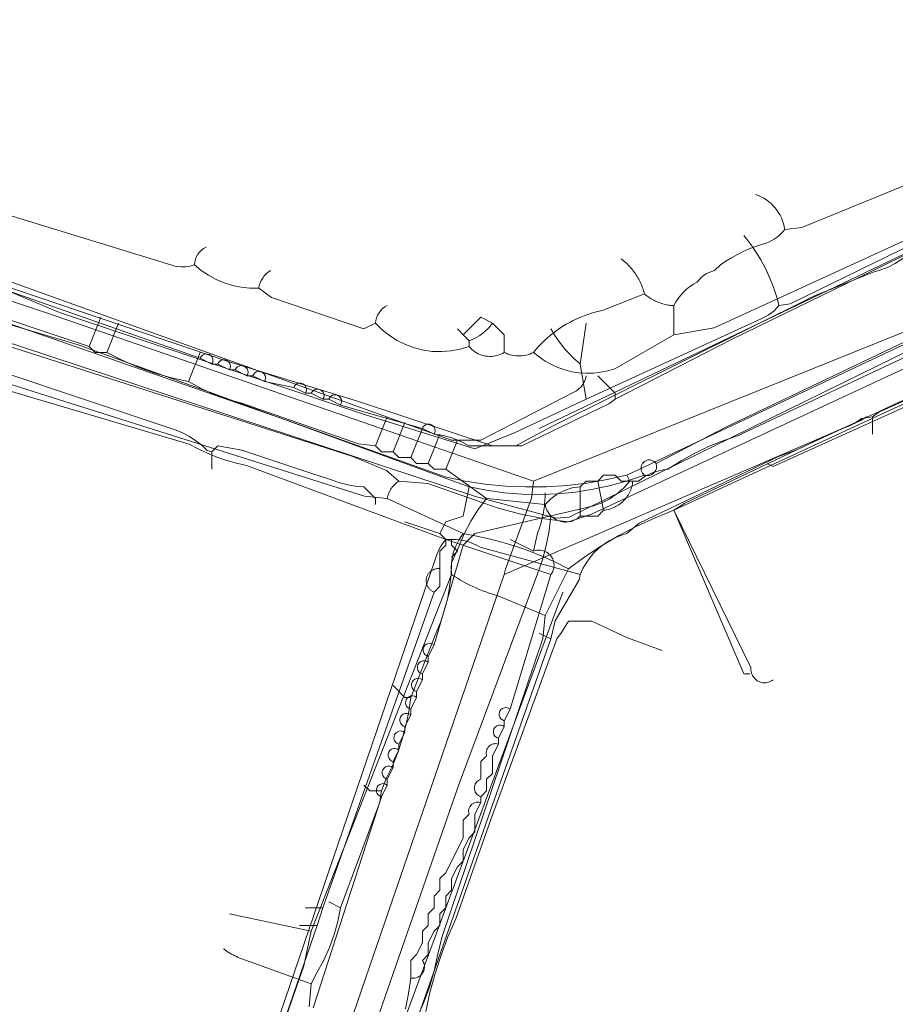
# Model space of a CAD drawing. Header units: inches. Extents: x 158416 to 160804, y 432611 to 437652.
# Tile 41 of 193: x 158468 to 158518, y 433325 to 433381. Entities that reach past the tile are written whole.
import ezdxf

# ---------------------------------------------------------------- set-up
doc = ezdxf.new("R2010")
doc.units = ezdxf.units.IN
doc.header["$MEASUREMENT"] = 0
doc.linetypes.add('COPIER_315', pattern=[0])
doc.linetypes.add('DASHDOT', pattern=[0])
for name, color, linetype in [('4.1-RIOOL-BESTAAND', 251, 'Continuous'), ('4.2-K&L-LAAGSPANNING', 10, 'Continuous'), ('4.2-K&L-LAGEDRUK GAS', 42, 'Continuous'), ('4.2-K&L-MIDDENSPANNING', 10, 'Continuous'), ('4.2-K&L-SIGNAAL KPN', 94, 'Continuous'), ('4.2-K&L-SIGNAAL UPC', 222, 'Continuous'), ('4.2-K&L-WATERLEIDING', 150, 'Continuous')]:
    doc.layers.add(name, color=color, linetype=linetype)

msp = doc.modelspace()

# ---------------------------------------------------------------- linework, layer by layer
at = {"layer": '4.1-RIOOL-BESTAAND', "linetype": 'COPIER_315', "lineweight": 0, "ltscale": 5}
for points in [[(158424.667, 433329.667, 0), (158426.118, 433335.971, 0), (158432.532, 433368.689, 0), (158432.802, 433370.311, 0), (158434, 433375.667, 0), (158434.333, 433375.833, 0), (158469.3, 433364.233, 0), (158497, 433354.667, 0), (158529.333, 433367.667, 0), (158529.97, 433368.064, 0), (158530.651, 433368.376, 0), (158531.367, 433368.6, 0), (158552.033, 433376.9, 0), (158568, 433383.333, 0)], [(158495.333, 433349.333, 0), (158515.633, 433358.1, 0), (158516, 433358.333, 0)], [(158507, 433232.333, 0), (158502.667, 433238.333, 0), (158502.333, 433238.667, 0), (158501.667, 433239.333, 0), (158501.667, 433239.667, 0), (158501.102, 433239.82, 0), (158467, 433266, 0), (158467, 433266.667, 0), (158487.433, 433326.3, 0), (158495.333, 433349.333, 0), (158495.4, 433349.633, 0), (158496.882, 433353.696, 0), (158497, 433354.667, 0)]]:
    msp.add_polyline3d(points, dxfattribs=at)
at = {"layer": '4.2-K&L-LAAGSPANNING', "linetype": 'DASHDOT', "lineweight": 0, "ltscale": 2}
for p, q in [((158516.333, 433357.333), (158516.333, 433358.333)), ((158478.667, 433355.333), (158478.667, 433356.333))]:
    msp.add_line(p, q, dxfattribs=at)
for points in [[(158452.333, 433370.667, 0), (158478, 433361.667, 0), (158478.667, 433361.333, 0), (158479, 433361.333, 0), (158479.667, 433361, 0), (158480, 433361, 0), (158480.667, 433360.667, 0), (158481, 433360.667, 0), (158481.667, 433360.333, 0), (158483.333, 433360, 0), (158484, 433359.667, 0), (158484.333, 433359.667, 0), (158485, 433359.333, 0), (158485.333, 433359.333, 0), (158486, 433359, 0), (158490.667, 433357.667, 0), (158491.333, 433357.333, 0), (158491.86, 433357.258, 0), (158492.374, 433357.121, 0), (158492.867, 433356.923, 0), (158493.333, 433356.667, 0), (158496.333, 433356.667, 0), (158501.3, 433359.067, 0), (158501.667, 433359.333, 0), (158508.3, 433362.733, 0), (158523.7, 433370.233, 0)], [(158453.333, 433367.667, 0), (158471.033, 433362.433, 0), (158477.967, 433359.933, 0), (158493.333, 433354.333, 0), (158494.331, 433354.139, 0), (158495.337, 433354.002, 0), (158496.35, 433353.924, 0), (158497.366, 433353.904, 0), (158498.382, 433353.942, 0), (158499.393, 433354.039, 0), (158500.397, 433354.194, 0), (158501.391, 433354.406, 0), (158502.371, 433354.675, 0), (158503.333, 433355, 0), (158503.27, 433355.054, 0), (158503.218, 433355.118, 0), (158503.177, 433355.19, 0), (158503.149, 433355.268, 0), (158503.135, 433355.35, 0), (158503.135, 433355.432, 0), (158503.15, 433355.514, 0), (158503.179, 433355.592, 0), (158503.22, 433355.663, 0), (158503.273, 433355.727, 0), (158503.337, 433355.78, 0), (158503.409, 433355.822, 0), (158503.486, 433355.85, 0), (158503.568, 433355.865, 0), (158503.651, 433355.865, 0), (158503.732, 433355.851, 0), (158503.81, 433355.823, 0), (158503.882, 433355.782, 0), (158503.946, 433355.73, 0), (158504, 433355.667, 0), (158507.967, 433357.733, 0), (158521.967, 433364.4, 0)], [(158509.333, 433343.667, 0), (158509, 433343.667, 0), (158505, 433353, 0), (158505.633, 433353.4, 0), (158514.367, 433357.567, 0), (158514.606, 433357.64, 0), (158514.839, 433357.729, 0), (158515.067, 433357.833, 0), (158515.287, 433357.952, 0), (158515.498, 433358.086, 0), (158515.7, 433358.233, 0), (158516.333, 433358.333, 0), (158516.7, 433358.6, 0), (158528, 433363.667, 0)], [(158466.333, 433361, 0), (158476.633, 433357.567, 0), (158477.023, 433357.399, 0), (158477.396, 433357.198, 0), (158477.751, 433356.965, 0), (158478.084, 433356.703, 0), (158478.393, 433356.413, 0), (158478.667, 433356.333, 0), (158479, 433356.667, 0), (158480.367, 433356.433, 0), (158484.367, 433355.1, 0), (158485.367, 433354.767, 0), (158485.844, 433354.599, 0), (158486.332, 433354.47, 0), (158486.83, 433354.381, 0), (158487.333, 433354.333, 0), (158488, 433353.667, 0), (158488, 433353.333, 0)], [(158501.667, 433359.333, 0), (158501.667, 433359.667, 0), (158500.667, 433360.667, 0)], [(158491.667, 433351.667, 0), (158492, 433352.333, 0), (158493, 433352.667, 0), (158493.333, 433354.333, 0)], [(158497, 433350.667, 0), (158497.233, 433351.7, 0), (158497.278, 433351.816, 0), (158497.32, 433351.932, 0), (158497.359, 433352.05, 0), (158497.397, 433352.168, 0), (158497.432, 433352.287, 0), (158497.464, 433352.406, 0), (158497.495, 433352.527, 0), (158497.523, 433352.647, 0), (158497.548, 433352.769, 0), (158497.571, 433352.89, 0), (158497.591, 433353.013, 0), (158497.609, 433353.135, 0), (158497.625, 433353.258, 0), (158497.638, 433353.381, 0), (158497.649, 433353.505, 0), (158497.657, 433353.629, 0), (158497.663, 433353.752, 0), (158497.666, 433353.876, 0), (158497.667, 433354, 0)], [(158498, 433349.333, 0), (158492, 433351.333, 0), (158491.667, 433351.667, 0), (158489.667, 433352.333, 0)], [(158482, 433319.667, 0), (158482.333, 433320, 0), (158482.333, 433320.667, 0), (158482, 433322.667, 0), (158491.1, 433349.3, 0), (158491.433, 433350.3, 0), (158491.516, 433350.522, 0), (158491.615, 433350.737, 0), (158491.729, 433350.945, 0), (158491.858, 433351.144, 0), (158492, 433351.333, 0)], [(158494, 433336.667, 0), (158494.333, 433337, 0), (158494.333, 433337.667, 0), (158494.667, 433338, 0), (158494.667, 433339, 0), (158495, 433339.667, 0), (158495, 433340, 0), (158495.333, 433340.667, 0), (158495.333, 433341, 0), (158495.667, 433341.667, 0), (158498, 433349.333, 0), (158498.054, 433349.414, 0), (158498.099, 433349.5, 0), (158498.134, 433349.591, 0), (158498.158, 433349.685, 0), (158498.172, 433349.782, 0), (158498.175, 433349.879, 0), (158498.167, 433349.976, 0), (158498.148, 433350.071, 0), (158498.119, 433350.164, 0), (158498.079, 433350.253, 0), (158498.03, 433350.337, 0), (158497.972, 433350.414, 0), (158497.905, 433350.485, 0), (158497.831, 433350.548, 0), (158497.75, 433350.602, 0), (158497.664, 433350.647, 0), (158497.573, 433350.682, 0), (158497.479, 433350.706, 0), (158497.382, 433350.72, 0), (158497.285, 433350.723, 0), (158497.188, 433350.715, 0), (158497.093, 433350.696, 0), (158497, 433350.667, 0), (158495.667, 433351.333, 0)], [(158490, 433326.333, 0), (158490.081, 433326.321, 0), (158490.162, 433326.319, 0), (158490.243, 433326.327, 0), (158490.322, 433326.345, 0), (158490.399, 433326.373, 0), (158490.471, 433326.41, 0), (158490.538, 433326.456, 0), (158490.598, 433326.511, 0), (158490.652, 433326.572, 0), (158490.697, 433326.64, 0), (158490.733, 433326.713, 0), (158490.76, 433326.79, 0), (158490.777, 433326.869, 0), (158490.784, 433326.95, 0), (158490.78, 433327.032, 0), (158490.766, 433327.112, 0), (158490.742, 433327.19, 0), (158490.709, 433327.264, 0), (158490.667, 433327.333, 0), (158491, 433327.667, 0), (158491, 433328.333, 0), (158491.333, 433329, 0), (158491.667, 433329.333, 0), (158491.667, 433330, 0), (158492, 433330.333, 0), (158492, 433331, 0), (158492.333, 433331.333, 0), (158492.333, 433332, 0), (158492.667, 433332.667, 0), (158493, 433333, 0), (158493, 433333.667, 0), (158493.333, 433334.333, 0), (158493.667, 433334.667, 0), (158493.667, 433335.667, 0), (158494, 433336.333, 0), (158494, 433336.667, 0), (158493.933, 433336.695, 0), (158493.869, 433336.731, 0), (158493.812, 433336.777, 0), (158493.762, 433336.83, 0), (158493.719, 433336.889, 0), (158493.685, 433336.954, 0), (158493.66, 433337.022, 0), (158493.645, 433337.094, 0), (158493.64, 433337.167, 0), (158493.645, 433337.24, 0), (158493.66, 433337.311, 0), (158493.685, 433337.38, 0), (158493.719, 433337.444, 0), (158493.762, 433337.504, 0), (158493.812, 433337.557, 0), (158493.869, 433337.602, 0), (158493.933, 433337.639, 0), (158494, 433337.667, 0), (158494, 433338.667, 0), (158494.333, 433339, 0), (158494.315, 433339.071, 0), (158494.307, 433339.143, 0), (158494.309, 433339.216, 0), (158494.32, 433339.288, 0), (158494.342, 433339.358, 0), (158494.373, 433339.423, 0), (158494.413, 433339.485, 0), (158494.461, 433339.539, 0), (158494.516, 433339.587, 0), (158494.577, 433339.627, 0), (158494.643, 433339.658, 0), (158494.712, 433339.68, 0), (158494.784, 433339.691, 0), (158494.857, 433339.693, 0), (158494.93, 433339.685, 0), (158495, 433339.667, 0)], [(158489.7, 433324.581, 0), (158489.868, 433325.454, 0), (158490, 433326.333, 0), (158490, 433327.333, 0), (158490.333, 433327.667, 0), (158490.667, 433328.333, 0), (158490.667, 433329, 0), (158491, 433329.333, 0), (158491, 433330, 0), (158491.333, 433330.333, 0), (158491.333, 433331, 0), (158491.667, 433331.333, 0), (158491.667, 433332, 0), (158492, 433332.333, 0), (158492.333, 433333, 0), (158492.667, 433333.667, 0), (158493, 433334.333, 0), (158493, 433335.333, 0), (158493.333, 433335.667, 0), (158493.312, 433335.754, 0), (158493.306, 433335.843, 0), (158493.316, 433335.933, 0), (158493.34, 433336.019, 0), (158493.379, 433336.1, 0), (158493.43, 433336.173, 0), (158493.494, 433336.236, 0), (158493.567, 433336.288, 0), (158493.648, 433336.327, 0), (158493.734, 433336.351, 0), (158493.823, 433336.36, 0), (158493.913, 433336.354, 0), (158494, 433336.333, 0)]]:
    msp.add_polyline3d(points, dxfattribs=at)
for centre, radius, start, end in [((158478.352, 433361.537), 0.375, 327.0383, 159.819), ((158479.352, 433361.204), 0.375, 326.9949, 159.8876), ((158480.352, 433360.871), 0.375, 327.0529, 159.796), ((158481.352, 433360.537), 0.375, 327.0383, 159.819), ((158483.685, 433359.87), 0.375, 327.2134, 159.6523), ((158484.685, 433359.536), 0.375, 327.1984, 159.6757), ((158485.685, 433359.204), 0.375, 327.1537, 159.7456), ((158491.019, 433357.537), 0.375, 327.078, 159.7835), ((158503.5, 433355.5), 0.527, 251.5511, 18.428), ((158495.426, 433341.371), 0.382, 50.8747, 255.9826), ((158495.092, 433340.371), 0.382, 50.859, 256.0234)]:
    msp.add_arc(centre, radius, start, end, dxfattribs=at)
at = {"layer": '4.2-K&L-LAGEDRUK GAS', "linetype": 'Continuous', "lineweight": 0, "ltscale": 15}
for p, q in [((158498, 433345.667), (158497.333, 433346)), ((158484, 433330.333), (158485, 433330.333)), ((158483.667, 433329.333), (158484.667, 433329.333))]:
    msp.add_line(p, q, dxfattribs=at)
for points in [[(158459.333, 433368.667, 0), (158459.7, 433368.4, 0), (158465.033, 433366.4, 0), (158479.7, 433361.433, 0), (158486.971, 433359.216, 0), (158494.667, 433356.667, 0), (158496, 433356.667, 0), (158497.967, 433357.733, 0), (158513.029, 433365.216, 0), (158516.367, 433366.567, 0), (158516.802, 433366.697, 0), (158517.223, 433366.866, 0), (158517.627, 433367.075, 0), (158518.009, 433367.32, 0), (158518.367, 433367.6, 0), (158521.367, 433368.933, 0), (158539.3, 433376.4, 0), (158542, 433378, 0)], [(158489.333, 433321, 0), (158498, 433345.667, 0), (158498.233, 433346.7, 0), (158499.6, 433349.033, 0), (158499.667, 433349.333, 0), (158499.817, 433349.67, 0), (158499.998, 433349.99, 0), (158500.21, 433350.291, 0), (158500.449, 433350.571, 0), (158500.714, 433350.827, 0), (158501.003, 433351.056, 0), (158501.312, 433351.256, 0), (158501.638, 433351.425, 0), (158501.98, 433351.563, 0), (158502.333, 433351.667, 0), (158503.033, 433352.267, 0), (158510.967, 433356.067, 0), (158511.967, 433356.433, 0), (158531.3, 433365.4, 0)], [(158499.667, 433349.333, 0), (158493.967, 433350.9, 0), (158493.715, 433351.035, 0), (158493.452, 433351.146, 0), (158493.18, 433351.231, 0), (158492.902, 433351.292, 0), (158492.618, 433351.326, 0), (158492.333, 433351.333, 0), (158492, 433351.333, 0), (158480.637, 433355.549, 0), (158480.069, 433355.683, 0), (158479.508, 433355.845, 0), (158478.956, 433356.034, 0), (158478.414, 433356.252, 0), (158477.884, 433356.496, 0), (158477.367, 433356.767, 0), (158463.3, 433360.933, 0), (158463.047, 433361.062, 0), (158462.783, 433361.166, 0), (158462.511, 433361.246, 0), (158462.233, 433361.301, 0), (158461.95, 433361.33, 0), (158461.667, 433361.333, 0)], [(158491.333, 433348.333, 0), (158491.296, 433348.349, 0), (158491.26, 433348.366, 0), (158491.224, 433348.385, 0), (158491.19, 433348.407, 0), (158491.157, 433348.43, 0), (158491.126, 433348.456, 0), (158491.096, 433348.483, 0), (158491.068, 433348.512, 0), (158491.042, 433348.542, 0), (158491.017, 433348.574, 0), (158490.994, 433348.607, 0), (158490.973, 433348.642, 0), (158490.955, 433348.677, 0), (158490.938, 433348.714, 0), (158490.923, 433348.752, 0), (158490.911, 433348.79, 0), (158490.901, 433348.829, 0), (158490.893, 433348.869, 0), (158490.888, 433348.909, 0), (158490.885, 433348.949, 0), (158490.884, 433348.989, 0), (158490.886, 433349.029, 0), (158490.89, 433349.07, 0), (158490.896, 433349.109, 0), (158490.905, 433349.149, 0), (158490.916, 433349.188, 0), (158490.929, 433349.226, 0), (158490.944, 433349.263, 0), (158490.962, 433349.299, 0), (158490.981, 433349.335, 0), (158491.003, 433349.369, 0), (158491.027, 433349.401, 0), (158491.052, 433349.433, 0), (158491.079, 433349.462, 0), (158491.108, 433349.49, 0), (158491.139, 433349.517, 0), (158491.171, 433349.541, 0), (158491.204, 433349.564, 0), (158491.239, 433349.585, 0), (158491.274, 433349.603, 0), (158491.311, 433349.62, 0), (158491.349, 433349.634, 0), (158491.387, 433349.646, 0), (158491.426, 433349.656, 0), (158491.466, 433349.664, 0), (158491.506, 433349.669, 0), (158491.546, 433349.672, 0), (158491.586, 433349.673, 0), (158491.627, 433349.671, 0), (158491.667, 433349.667, 0), (158491.667, 433350.667, 0), (158492, 433351, 0), (158492, 433351.333, 0)], [(158492.333, 433350.333, 0), (158492.667, 433350.667, 0), (158492.333, 433351, 0), (158492.333, 433351.333, 0)], [(158465.667, 433268.333, 0), (158466.1, 433270.3, 0), (158467, 433273, 0), (158466.667, 433277, 0), (158468.4, 433281.967, 0), (158470.1, 433286.633, 0), (158470.397, 433287.34, 0), (158470.636, 433288.068, 0), (158470.817, 433288.813, 0), (158470.939, 433289.569, 0), (158471, 433290.333, 0), (158471.333, 433290.667, 0), (158477.333, 433307.667, 0), (158477.433, 433308.3, 0), (158484.667, 433329.333, 0), (158485, 433330.333, 0), (158491.333, 433348.333, 0), (158491.667, 433348.667, 0), (158491.667, 433349.667, 0)]]:
    msp.add_polyline3d(points, dxfattribs=at)
at = {"layer": '4.2-K&L-MIDDENSPANNING', "linetype": 'Continuous', "lineweight": 0, "ltscale": 1.75}
for points in [[(158453.167, 433368.5, 0), (158483.033, 433358.1, 0), (158491.967, 433354.9, 0), (158493.106, 433354.666, 0), (158494.255, 433354.492, 0), (158495.413, 433354.38, 0), (158496.575, 433354.33, 0), (158497.737, 433354.341, 0), (158498.898, 433354.414, 0), (158500.053, 433354.548, 0), (158501.199, 433354.744, 0), (158502.333, 433355, 0), (158525.667, 433366, 0)], [(158484.433, 433324.633, 0), (158488.333, 433336.667, 0), (158488.667, 433337.333, 0), (158488.667, 433337.667, 0), (158489, 433338.333, 0), (158489, 433338.667, 0), (158489.333, 433339.333, 0), (158489.333, 433339.667, 0), (158489.667, 433340.333, 0), (158489.667, 433340.667, 0), (158490, 433341.333, 0), (158490, 433341.667, 0), (158490.333, 433342.333, 0), (158490.333, 433342.667, 0), (158490.667, 433343.333, 0), (158490.667, 433343.667, 0), (158491, 433344.333, 0), (158491, 433344.667, 0), (158491.333, 433345.333, 0), (158493, 433351, 0), (158493.667, 433351.667, 0), (158500.367, 433353.233, 0), (158500.86, 433353.406, 0), (158501.327, 433353.64, 0), (158501.761, 433353.931, 0), (158502.154, 433354.275, 0), (158502.5, 433354.667, 0), (158502.333, 433355, 0)], [(158467.333, 433265.333, 0), (158467.544, 433265.393, 0), (158467.742, 433265.487, 0), (158467.921, 433265.613, 0), (158468.077, 433265.766, 0), (158468.204, 433265.944, 0), (158468.301, 433266.141, 0), (158468.363, 433266.35, 0), (158468.39, 433266.568, 0), (158468.38, 433266.786, 0), (158468.333, 433267, 0), (158468.667, 433267.333, 0), (158498.667, 433348.333, 0)]]:
    msp.add_polyline3d(points, dxfattribs=at)
for centre, start, end in [((158491.092, 433345.037), 50.88, 256.0067), ((158490.759, 433344.037), 50.9009, 255.9522), ((158490.426, 433343.037), 50.8957, 255.9659), ((158490.092, 433342.037), 50.88, 256.0067), ((158489.759, 433341.037), 50.9009, 255.9522), ((158489.426, 433340.037), 50.8957, 255.9659), ((158489.092, 433339.037), 50.88, 256.0067), ((158488.759, 433338.037), 50.9009, 255.9522), ((158488.426, 433337.037), 50.8957, 255.9659)]:
    msp.add_arc(centre, 0.382, start, end, dxfattribs=at)
at = {"layer": '4.2-K&L-SIGNAAL KPN', "linetype": 'Continuous', "lineweight": 0, "ltscale": 1.75}
msp.add_line((158484.333, 433329), (158479.667, 433330), dxfattribs=at)
for points in [[(158455.967, 433365.9, 0), (158486.7, 433356.067, 0), (158488.615, 433355.257, 0), (158489.333, 433354.667, 0), (158490.977, 433354.532, 0), (158493.633, 433353.6, 0), (158494.939, 433353.145, 0), (158496.273, 433352.781, 0), (158497.629, 433352.51, 0), (158499, 433352.333, 0), (158500.304, 433352.784, 0), (158535.3, 433369.067, 0)], [(158458.967, 433368.9, 0), (158469.967, 433364.267, 0), (158487.363, 433358.451, 0), (158493.667, 433356.5, 0), (158495.967, 433357.433, 0), (158500, 433359.333, 0), (158510.033, 433363.933, 0), (158510.393, 433364.126, 0), (158510.718, 433364.372, 0), (158511, 433364.667, 0), (158511.633, 433364.767, 0), (158520.333, 433369, 0)], [(158499, 433349.667, 0), (158498.29, 433350.022, 0), (158497.566, 433350.348, 0), (158496.83, 433350.645, 0), (158496.082, 433350.911, 0), (158495.323, 433351.147, 0), (158494.556, 433351.351, 0), (158493.781, 433351.525, 0), (158493, 433351.667, 0), (158488.667, 433353.667, 0), (158487.359, 433353.795, 0), (158448.363, 433366.118, 0), (158448.054, 433366.231, 0), (158447.76, 433366.378, 0), (158447.484, 433366.556, 0), (158447.23, 433366.765, 0), (158447, 433367, 0)], [(158500, 433359.333, 0), (158499.667, 433361.333, 0), (158500, 433363.667, 0)], [(158490.323, 433324.01, 0), (158490.727, 433324.897, 0), (158491.067, 433325.81, 0), (158491.341, 433326.744, 0), (158491.549, 433327.696, 0), (158491.784, 433328.637, 0), (158497.539, 433345.692, 0), (158497.667, 433347, 0), (158499, 433349.667, 0), (158499.928, 433350.343, 0), (158500.888, 433350.973, 0), (158501.877, 433351.555, 0), (158502.894, 433352.088, 0), (158503.936, 433352.57, 0), (158505, 433353, 0), (158526.356, 433362.865, 0)], [(158510.667, 433343.333, 0), (158510.604, 433343.289, 0), (158510.538, 433343.25, 0), (158510.468, 433343.219, 0), (158510.395, 433343.194, 0), (158510.32, 433343.177, 0), (158510.244, 433343.167, 0), (158510.168, 433343.164, 0), (158510.091, 433343.169, 0), (158510.015, 433343.181, 0), (158509.941, 433343.201, 0), (158509.869, 433343.228, 0), (158509.8, 433343.262, 0), (158509.735, 433343.302, 0), (158509.674, 433343.349, 0), (158509.618, 433343.401, 0), (158509.567, 433343.459, 0), (158509.522, 433343.521, 0), (158509.484, 433343.587, 0), (158509.452, 433343.657, 0), (158509.427, 433343.729, 0), (158509.409, 433343.804, 0), (158509.398, 433343.88, 0), (158509.396, 433343.957, 0), (158509.4, 433344.033, 0), (158505, 433353, 0)], [(158470, 433268, 0), (158468.967, 433268.233, 0), (158465.667, 433269.333, 0), (158465, 433270, 0), (158465, 433270.333, 0), (158464.667, 433270.667, 0), (158464.667, 433272, 0), (158483.9, 433327.033, 0), (158484.333, 433329, 0), (158492.333, 433349.333, 0), (158492.308, 433349.748, 0), (158492.339, 433350.162, 0), (158492.426, 433350.569, 0), (158492.567, 433350.96, 0), (158492.76, 433351.328, 0), (158493, 433351.667, 0)], [(158497.667, 433347, 0), (158495.033, 433348.1, 0), (158494.842, 433348.155, 0), (158494.653, 433348.214, 0), (158494.464, 433348.277, 0), (158494.277, 433348.344, 0), (158494.091, 433348.415, 0), (158493.907, 433348.489, 0), (158493.725, 433348.568, 0), (158493.544, 433348.651, 0), (158493.365, 433348.737, 0), (158493.188, 433348.827, 0), (158493.013, 433348.921, 0), (158492.84, 433349.019, 0), (158492.669, 433349.12, 0), (158492.5, 433349.225, 0), (158492.333, 433349.333, 0)]]:
    msp.add_polyline3d(points, dxfattribs=at)
for centre, radius, start, end in [((158501.3, 433362.317), 9.981, 13.6185, 39.5116), ((158504.197, 433366.803), 7.102, 209.243, 230.3647), ((158490.125, 433353.417), 1.48, 122.3496, 170.2735)]:
    msp.add_arc(centre, radius, start, end, dxfattribs=at)
at = {"layer": '4.2-K&L-SIGNAAL UPC', "linetype": 'Continuous', "lineweight": 0, "ltscale": 1.75}
for p, q in [((158471.667, 433362.333), (158472.333, 433364)), ((158472.667, 433362), (158473.333, 433363.667)), ((158477.333, 433360.333), (158478, 433362)), ((158488, 433356.667), (158488.667, 433358.333)), ((158489, 433356.333), (158489.667, 433358)), ((158490, 433356), (158490.667, 433357.667)), ((158491, 433355.667), (158491.667, 433357.333)), ((158492, 433355.333), (158492.667, 433357)), ((158499.667, 433352.667), (158499.667, 433354.333)), ((158501, 433353), (158500.667, 433354.667)), ((158486, 433330.333), (158485.333, 433330.667))]:
    msp.add_line(p, q, dxfattribs=at)
for points in [[(158505, 433363, 0), (158505, 433364.667, 0), (158505.117, 433364.876, 0), (158505.249, 433365.076, 0), (158505.397, 433365.264, 0), (158505.56, 433365.44, 0), (158505.736, 433365.603, 0), (158505.924, 433365.751, 0), (158506.124, 433365.884, 0), (158506.333, 433366, 0), (158506.442, 433366.138, 0), (158506.565, 433366.263, 0), (158506.7, 433366.375, 0), (158506.846, 433366.472, 0), (158507.002, 433366.554, 0), (158507.164, 433366.619, 0), (158507.333, 433366.667, 0), (158507.667, 433367, 0), (158507.98, 433367.205, 0), (158508.301, 433367.397, 0), (158508.63, 433367.576, 0), (158508.966, 433367.742, 0), (158509.308, 433367.894, 0), (158509.656, 433368.032, 0), (158510.009, 433368.157, 0), (158510.367, 433368.267, 0), (158510.55, 433368.356, 0), (158510.726, 433368.459, 0), (158510.894, 433368.576, 0), (158511.051, 433368.706, 0), (158511.198, 433368.847, 0), (158511.333, 433369, 0), (158512.304, 433369.118, 0), (158526.667, 433375, 0)], [(158456.363, 433373.118, 0), (158476.633, 433366.9, 0), (158476.895, 433366.869, 0), (158477.157, 433366.875, 0), (158477.417, 433366.919, 0), (158477.667, 433367, 0), (158478.05, 433366.677, 0), (158478.463, 433366.395, 0), (158478.903, 433366.155, 0), (158479.364, 433365.96, 0), (158479.843, 433365.813, 0), (158480.334, 433365.714, 0), (158480.832, 433365.665, 0), (158481.333, 433365.667, 0), (158482.067, 433365.133, 0), (158487.333, 433363.333, 0), (158488, 433363.667, 0), (158488.376, 433363.294, 0), (158488.79, 433362.963, 0), (158489.237, 433362.678, 0), (158489.712, 433362.443, 0), (158490.209, 433362.261, 0), (158490.723, 433362.132, 0), (158491.247, 433362.059, 0), (158491.777, 433362.043, 0), (158492.305, 433362.084, 0), (158492.826, 433362.181, 0), (158493.333, 433362.333, 0), (158493.333, 433362.667, 0), (158493.644, 433362.8, 0), (158493.937, 433362.969, 0), (158494.207, 433363.172, 0), (158494.452, 433363.406, 0), (158494.667, 433363.667, 0)], [(158497, 433362, 0), (158497.319, 433361.738, 0), (158497.66, 433361.505, 0), (158498.021, 433361.303, 0), (158498.398, 433361.134, 0), (158498.788, 433360.999, 0), (158499.189, 433360.9, 0), (158499.597, 433360.836, 0), (158500.01, 433360.809, 0), (158500.423, 433360.819, 0), (158500.833, 433360.865, 0), (158501.238, 433360.948, 0), (158501.633, 433361.067, 0), (158505, 433363, 0), (158507.3, 433363.4, 0), (158526.3, 433372.1, 0)], [(158459.333, 433369.333, 0), (158459.7, 433369.067, 0), (158465.033, 433366.767, 0), (158465.633, 433366.567, 0), (158492.333, 433357, 0), (158494, 433357, 0), (158499.3, 433359.733, 0), (158499.453, 433359.816, 0), (158499.593, 433359.919, 0), (158499.716, 433360.042, 0), (158499.82, 433360.181, 0), (158499.903, 433360.334, 0), (158499.964, 433360.497, 0), (158500, 433360.667, 0)], [(158456.967, 433367.233, 0), (158471.667, 433362.333, 0), (158472, 433362, 0), (158472.667, 433362, 0), (158473.555, 433361.551, 0), (158474.469, 433361.159, 0), (158475.406, 433360.824, 0), (158476.362, 433360.549, 0), (158477.333, 433360.333, 0), (158478.054, 433359.939, 0), (158478.803, 433359.601, 0), (158479.575, 433359.32, 0), (158480.367, 433359.1, 0), (158480.967, 433358.9, 0), (158487.029, 433356.784, 0), (158488, 433356.667, 0), (158488.333, 433356.333, 0), (158489, 433356.333, 0), (158489.333, 433356, 0), (158490, 433356, 0), (158490.333, 433355.667, 0), (158491, 433355.667, 0), (158491.333, 433355.333, 0), (158492, 433355.333, 0), (158494.333, 433353.667, 0), (158497.667, 433353.333, 0), (158497.991, 433353.658, 0), (158498.363, 433353.927, 0), (158498.774, 433354.132, 0), (158499.212, 433354.269, 0), (158499.667, 433354.333, 0), (158500, 433354.667, 0), (158500.667, 433354.667, 0), (158501, 433355, 0), (158501.667, 433355, 0), (158502, 433354.667, 0), (158503, 433354.667, 0), (158503.37, 433354.934, 0), (158503.778, 433355.138, 0), (158504.214, 433355.272, 0), (158504.667, 433355.333, 0), (158505.421, 433355.821, 0), (158506.205, 433356.26, 0), (158507.015, 433356.648, 0), (158507.848, 433356.984, 0), (158508.7, 433357.267, 0), (158508.967, 433357.4, 0), (158526.367, 433365.567, 0)], [(158505, 433364.667, 0), (158504.921, 433364.672, 0), (158504.842, 433364.68, 0), (158504.763, 433364.689, 0), (158504.684, 433364.701, 0), (158504.606, 433364.716, 0), (158504.528, 433364.732, 0), (158504.451, 433364.751, 0), (158504.375, 433364.772, 0), (158504.298, 433364.795, 0), (158504.223, 433364.82, 0), (158504.149, 433364.848, 0), (158504.075, 433364.877, 0), (158504.002, 433364.909, 0), (158503.93, 433364.942, 0), (158503.859, 433364.978, 0), (158503.789, 433365.016, 0), (158503.72, 433365.055, 0), (158503.652, 433365.097, 0), (158503.586, 433365.141, 0), (158503.521, 433365.186, 0), (158503.457, 433365.233, 0), (158503.394, 433365.282, 0), (158503.333, 433365.333, 0), (158503.31, 433365.421, 0), (158503.285, 433365.508, 0), (158503.257, 433365.595, 0), (158503.227, 433365.68, 0), (158503.195, 433365.765, 0), (158503.161, 433365.849, 0), (158503.125, 433365.933, 0), (158503.086, 433366.015, 0), (158503.046, 433366.096, 0), (158503.003, 433366.176, 0), (158502.959, 433366.256, 0), (158502.912, 433366.334, 0), (158502.864, 433366.41, 0), (158502.814, 433366.486, 0), (158502.761, 433366.56, 0), (158502.707, 433366.633, 0), (158502.651, 433366.704, 0), (158502.594, 433366.775, 0), (158502.534, 433366.843, 0), (158502.473, 433366.91, 0), (158502.41, 433366.976, 0), (158502.346, 433367.04, 0), (158502.28, 433367.102, 0), (158502.212, 433367.162, 0), (158502.143, 433367.221, 0), (158502.072, 433367.278, 0), (158502, 433367.333, 0)], [(158493.333, 433362.333, 0), (158493.406, 433362.25, 0), (158493.485, 433362.173, 0), (158493.57, 433362.101, 0), (158493.659, 433362.035, 0), (158493.753, 433361.977, 0), (158493.85, 433361.925, 0), (158493.951, 433361.88, 0), (158494.056, 433361.842, 0), (158494.162, 433361.813, 0), (158494.271, 433361.79, 0), (158494.38, 433361.776, 0), (158494.491, 433361.77, 0), (158494.602, 433361.771, 0), (158494.712, 433361.781, 0), (158494.821, 433361.799, 0), (158494.929, 433361.824, 0), (158495.034, 433361.857, 0), (158495.137, 433361.897, 0), (158495.237, 433361.945, 0), (158495.333, 433362, 0), (158495.437, 433361.949, 0), (158495.544, 433361.905, 0), (158495.654, 433361.868, 0), (158495.765, 433361.838, 0), (158495.879, 433361.816, 0), (158495.994, 433361.801, 0), (158496.109, 433361.794, 0), (158496.225, 433361.794, 0), (158496.34, 433361.801, 0), (158496.455, 433361.816, 0), (158496.568, 433361.838, 0), (158496.68, 433361.868, 0), (158496.789, 433361.905, 0), (158496.896, 433361.949, 0), (158497, 433362, 0), (158497.145, 433362.173, 0), (158497.295, 433362.34, 0), (158497.451, 433362.503, 0), (158497.612, 433362.66, 0), (158497.778, 433362.812, 0), (158497.949, 433362.959, 0), (158498.125, 433363.099, 0), (158498.305, 433363.234, 0), (158498.49, 433363.363, 0), (158498.679, 433363.486, 0), (158498.871, 433363.603, 0), (158499.068, 433363.713, 0), (158499.268, 433363.816, 0), (158499.471, 433363.914, 0), (158499.677, 433364.004, 0), (158499.886, 433364.087, 0), (158500.098, 433364.164, 0), (158500.312, 433364.234, 0), (158500.528, 433364.296, 0), (158500.747, 433364.352, 0), (158500.967, 433364.4, 0), (158503.333, 433365.333, 0)], [(158495.333, 433362, 0), (158495.333, 433363, 0), (158494.667, 433363.667, 0), (158494, 433364, 0), (158493.333, 433363.333, 0), (158493, 433363, 0)], [(158493.333, 433362.667, 0), (158493, 433363, 0), (158492.667, 433363.333, 0)], [(158502.667, 433354.667, 0), (158502.657, 433354.582, 0), (158502.643, 433354.498, 0), (158502.625, 433354.415, 0), (158502.604, 433354.332, 0), (158502.579, 433354.251, 0), (158502.55, 433354.171, 0), (158502.517, 433354.092, 0), (158502.481, 433354.015, 0), (158502.441, 433353.94, 0), (158502.398, 433353.866, 0), (158502.351, 433353.795, 0), (158502.302, 433353.726, 0), (158502.249, 433353.659, 0), (158502.193, 433353.595, 0), (158502.134, 433353.533, 0), (158502.072, 433353.474, 0), (158502.008, 433353.418, 0), (158501.941, 433353.365, 0), (158501.872, 433353.316, 0), (158501.801, 433353.269, 0), (158501.727, 433353.226, 0), (158501.652, 433353.186, 0), (158501.575, 433353.15, 0), (158501.496, 433353.117, 0), (158501.416, 433353.088, 0), (158501.335, 433353.063, 0), (158501.252, 433353.041, 0), (158501.169, 433353.024, 0), (158501.085, 433353.01, 0), (158501, 433353, 0), (158500.667, 433352.667, 0), (158499.667, 433352.667, 0), (158499.617, 433352.62, 0), (158499.564, 433352.577, 0), (158499.509, 433352.536, 0), (158499.451, 433352.499, 0), (158499.392, 433352.465, 0), (158499.33, 433352.435, 0), (158499.267, 433352.408, 0), (158499.203, 433352.385, 0), (158499.137, 433352.366, 0), (158499.071, 433352.35, 0), (158499.003, 433352.339, 0), (158498.935, 433352.331, 0), (158498.867, 433352.327, 0), (158498.798, 433352.328, 0), (158498.73, 433352.332, 0), (158498.662, 433352.34, 0), (158498.595, 433352.352, 0), (158498.528, 433352.368, 0), (158498.463, 433352.388, 0), (158498.398, 433352.411, 0), (158498.336, 433352.439, 0), (158498.274, 433352.469, 0), (158498.215, 433352.504, 0), (158498.158, 433352.541, 0), (158498.103, 433352.582, 0), (158498.051, 433352.626, 0), (158498.001, 433352.673, 0), (158497.954, 433352.723, 0), (158497.91, 433352.775, 0), (158497.869, 433352.83, 0), (158497.831, 433352.887, 0), (158497.797, 433352.946, 0), (158497.766, 433353.007, 0), (158497.739, 433353.07, 0), (158497.715, 433353.134, 0), (158497.695, 433353.199, 0), (158497.679, 433353.266, 0), (158497.667, 433353.333, 0)], [(158484.205, 433324.692, 0), (158484.333, 433326, 0), (158484.667, 433326.667, 0), (158485.045, 433327.354, 0), (158485.37, 433328.069, 0), (158485.638, 433328.807, 0), (158485.849, 433329.563, 0), (158486, 433330.333, 0), (158488.233, 433336.367, 0), (158488.333, 433337, 0), (158488.6, 433337.7, 0), (158488.955, 433338.43, 0), (158489.263, 433339.181, 0), (158489.522, 433339.95, 0), (158489.732, 433340.733, 0), (158489.892, 433341.529, 0), (158490, 433342.333, 0), (158491.433, 433345.967, 0), (158491.699, 433346.608, 0), (158491.919, 433347.265, 0), (158492.093, 433347.937, 0), (158492.221, 433348.618, 0), (158492.301, 433349.307, 0), (158492.333, 433350, 0), (158492.767, 433350.967, 0), (158493.071, 433351.689, 0), (158493.436, 433352.383, 0), (158493.857, 433353.044, 0), (158494.333, 433353.667, 0)], [(158504.333, 433345, 0), (158502.367, 433345.733, 0), (158500.333, 433346.667, 0), (158499, 433346.667, 0), (158498.6, 433346.033, 0), (158498.333, 433345.667, 0), (158494.567, 433335.367, 0), (158492.567, 433329.7, 0), (158492.127, 433328.68, 0), (158491.735, 433327.64, 0), (158491.392, 433326.584, 0), (158491.1, 433325.512, 0), (158490.858, 433324.428, 0)], [(158490, 433342.333, 0), (158489.667, 433342.333, 0), (158489, 433343, 0)], [(158488.333, 433337, 0), (158487.667, 433337, 0), (158487.333, 433337.333, 0)], [(158484.333, 433326, 0), (158480.367, 433327.433, 0), (158480.265, 433327.469, 0), (158480.165, 433327.508, 0), (158480.066, 433327.55, 0), (158479.968, 433327.596, 0), (158479.872, 433327.645, 0), (158479.777, 433327.697, 0), (158479.685, 433327.751, 0), (158479.594, 433327.809, 0), (158479.505, 433327.87, 0), (158479.418, 433327.934, 0), (158479.333, 433328, 0)]]:
    msp.add_polyline3d(points, dxfattribs=at)
for centre, radius, start, end in [((158508.875, 433368.646), 2.484, 8.2043, 71.4054), ((158478.833, 433366.945), 1.168, 115.3484, 177.2747), ((158482.792, 433365.417), 1.48, 122.3402, 170.2684), ((158489.167, 433363.611), 1.168, 115.3518, 177.2761)]:
    msp.add_arc(centre, radius, start, end, dxfattribs=at)
at = {"layer": '4.2-K&L-WATERLEIDING', "linetype": 'Continuous', "lineweight": 0, "ltscale": 2}
for points in [[(158458.967, 433365.233, 0), (158493.696, 433353.784, 0), (158498.304, 433352.549, 0), (158499.033, 433352.6, 0), (158527, 433366.333, 0), (158527.333, 433366.333, 0), (158530.333, 433367.667, 0), (158530.667, 433368, 0), (158532.7, 433368.933, 0), (158534.025, 433369.56, 0), (158535.27, 433370.333, 0), (158536.419, 433371.242, 0), (158537.458, 433372.276, 0), (158538.373, 433373.42, 0), (158539.153, 433374.661, 0), (158539.787, 433375.982, 0), (158540.267, 433377.367, 0), (158540.4, 433377.633, 0), (158543, 433382.667, 0)], [(158497.333, 433357.667, 0), (158525.033, 433370.9, 0), (158525.553, 433371.083, 0), (158526.064, 433371.288, 0), (158526.565, 433371.517, 0), (158527.055, 433371.767, 0), (158527.534, 433372.04, 0), (158528, 433372.333, 0), (158529.4, 433370.033, 0), (158529.571, 433369.671, 0), (158529.758, 433369.317, 0), (158529.962, 433368.972, 0), (158530.182, 433368.637, 0), (158530.417, 433368.313, 0), (158530.667, 433368, 0)], [(158510.333, 433355.667, 0), (158510.667, 433355.5, 0), (158525.3, 433362.1, 0), (158525.436, 433362.198, 0), (158525.578, 433362.286, 0), (158525.727, 433362.362, 0), (158525.881, 433362.427, 0), (158526.04, 433362.48, 0), (158526.202, 433362.522, 0), (158526.366, 433362.551, 0), (158526.533, 433362.567, 0), (158526.7, 433362.571, 0), (158526.867, 433362.562, 0), (158527.033, 433362.541, 0), (158527.197, 433362.507, 0), (158527.358, 433362.461, 0), (158527.515, 433362.403, 0), (158527.667, 433362.333, 0), (158528.333, 433362.667, 0)], [(158468, 433266, 0), (158472.233, 433278.367, 0), (158492.733, 433337.3, 0), (158497.233, 433349.367, 0), (158497.511, 433350.17, 0), (158497.732, 433350.99, 0), (158497.895, 433351.824, 0), (158498, 433352.667, 0)]]:
    msp.add_polyline3d(points, dxfattribs=at)

doc.saveas('drawing.dxf')
